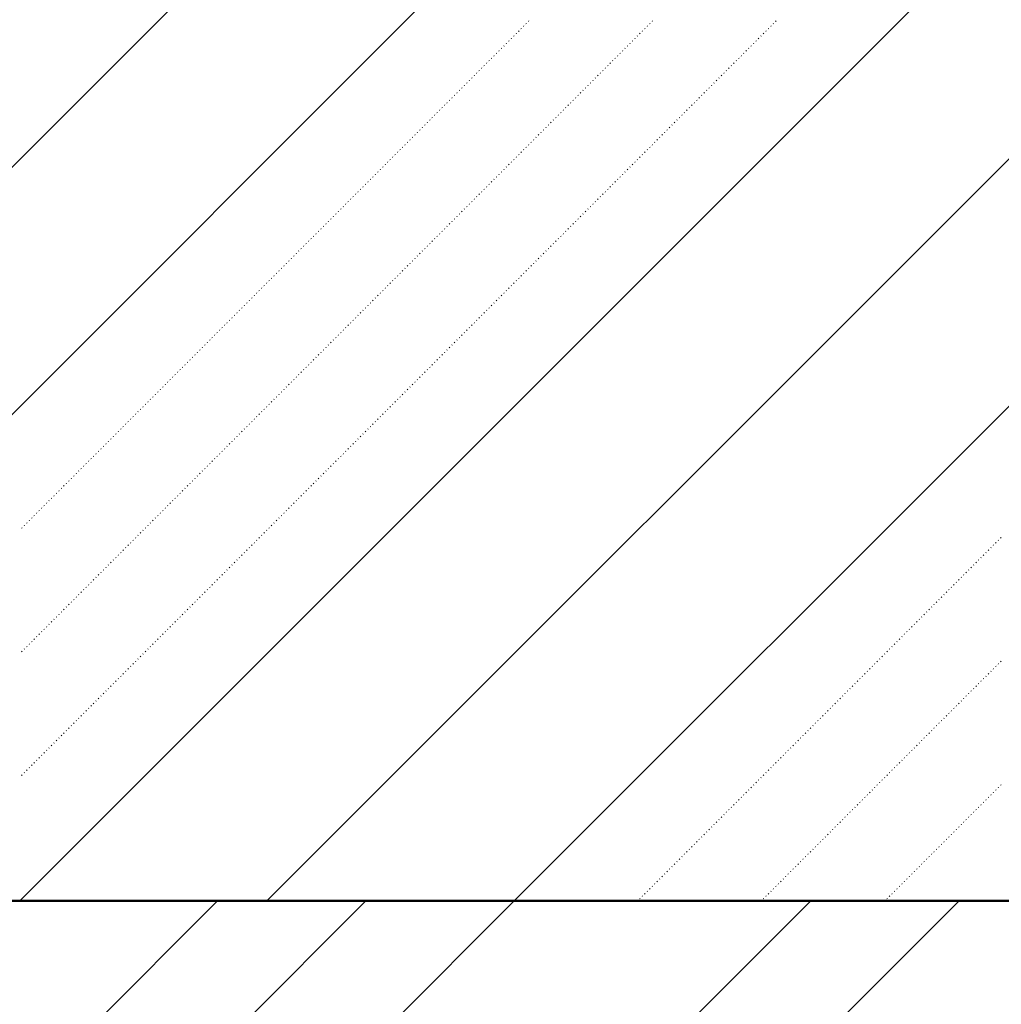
# Model space of a CAD drawing. Header units: millimetres. Extents: x 0 to 1260, y 0 to 297.
# Tile 60 of 104: x 264 to 271, y 111 to 118. Entities that reach past the tile are written whole.
import ezdxf

# ---------------------------------------------------------------- set-up
doc = ezdxf.new("R2010")
doc.units = ezdxf.units.MM
for name, pattern in [('K5LT32802', [0]), ('K5LT32806', [0]), ('K5LT_BASIC', [0])]:
    doc.linetypes.add(name, pattern=pattern)
doc.layers.add('Системный слой', color=7, linetype='Continuous')

# ---------------------------------------------------------------- blocks, each defined once
blk = doc.blocks.new('U90')
at = {"layer": 'Системный слой', "color": 7, "linetype": 'K5LT32802', "lineweight": 9}
for p, q in [((258.7509, 111.8654), (273.8862, 127.0007)), ((260.5187, 111.8654), (273.8862, 125.233)), ((264.0542, 111.8654), (273.8862, 121.6974)), ((265.822, 111.8654), (273.8862, 119.9297)), ((267.5898, 111.8654), (273.8862, 118.1619))]:
    blk.add_line(p, q, dxfattribs=at)
at = {"layer": 'Системный слой', "color": 7, "linetype": 'K5LT32806', "lineweight": 18}
for p, q in [((267.6917, 118.1545), (267.6952, 118.1581)), ((268.5756, 118.1545), (268.5791, 118.1581)), ((269.4595, 118.1545), (269.463, 118.1581)), ((267.621, 118.0838), (267.6245, 118.0874)), ((267.6387, 118.1015), (267.6422, 118.105)), ((267.6563, 118.1192), (267.6599, 118.1227)), ((267.674, 118.1369), (267.6775, 118.1404)), ((268.5049, 118.0838), (268.5084, 118.0874)), ((268.5225, 118.1015), (268.5261, 118.105)), ((268.5402, 118.1192), (268.5438, 118.1227)), ((268.5579, 118.1369), (268.5614, 118.1404)), ((269.3887, 118.0838), (269.3923, 118.0874)), ((269.4064, 118.1015), (269.41, 118.105)), ((269.4241, 118.1192), (269.4276, 118.1227)), ((269.4418, 118.1369), (269.4453, 118.1404)), ((267.5503, 118.0131), (267.5538, 118.0167)), ((267.5679, 118.0308), (267.5715, 118.0343)), ((267.5856, 118.0485), (267.5892, 118.052)), ((267.6033, 118.0661), (267.6068, 118.0697)), ((268.4342, 118.0131), (268.4377, 118.0167)), ((268.4518, 118.0308), (268.4554, 118.0343)), ((268.4695, 118.0485), (268.473, 118.052)), ((268.4872, 118.0661), (268.4907, 118.0697)), ((269.318, 118.0131), (269.3216, 118.0167)), ((269.3357, 118.0308), (269.3392, 118.0343)), ((269.3534, 118.0485), (269.3569, 118.052)), ((269.3711, 118.0661), (269.3746, 118.0697)), ((267.4796, 117.9424), (267.4831, 117.9459)), ((267.4972, 117.9601), (267.5008, 117.9636)), ((267.5149, 117.9778), (267.5184, 117.9813)), ((267.5326, 117.9954), (267.5361, 117.999)), ((268.3634, 117.9424), (268.367, 117.9459)), ((268.3811, 117.9601), (268.3847, 117.9636)), ((268.3988, 117.9778), (268.4023, 117.9813)), ((268.4165, 117.9954), (268.42, 117.999)), ((269.2473, 117.9424), (269.2509, 117.9459)), ((269.265, 117.9601), (269.2685, 117.9636)), ((269.2827, 117.9778), (269.2862, 117.9813)), ((269.3004, 117.9954), (269.3039, 117.999)), ((267.4088, 117.8717), (267.4124, 117.8752)), ((267.4265, 117.8894), (267.4301, 117.8929)), ((267.4442, 117.9071), (267.4477, 117.9106)), ((267.4619, 117.9247), (267.4654, 117.9283)), ((268.2927, 117.8717), (268.2963, 117.8752)), ((268.3104, 117.8894), (268.3139, 117.8929)), ((268.3281, 117.9071), (268.3316, 117.9106)), ((268.3458, 117.9247), (268.3493, 117.9283)), ((269.1766, 117.8717), (269.1802, 117.8752)), ((269.1943, 117.8894), (269.1978, 117.8929)), ((269.212, 117.9071), (269.2155, 117.9106)), ((269.2296, 117.9247), (269.2332, 117.9283)), ((267.3381, 117.801), (267.3417, 117.8045)), ((267.3558, 117.8187), (267.3594, 117.8222)), ((267.3735, 117.8363), (267.377, 117.8399)), ((267.3912, 117.854), (267.3947, 117.8576)), ((268.222, 117.801), (268.2256, 117.8045)), ((268.2397, 117.8187), (268.2432, 117.8222)), ((268.2574, 117.8363), (268.2609, 117.8399)), ((268.2751, 117.854), (268.2786, 117.8576)), ((269.1059, 117.801), (269.1094, 117.8045)), ((269.1236, 117.8187), (269.1271, 117.8222)), ((269.1413, 117.8363), (269.1448, 117.8399)), ((269.1589, 117.854), (269.1625, 117.8576)), ((267.2674, 117.7303), (267.271, 117.7338)), ((267.2851, 117.748), (267.2886, 117.7515)), ((267.3028, 117.7656), (267.3063, 117.7692)), ((267.3205, 117.7833), (267.324, 117.7868)), ((268.1513, 117.7303), (268.1548, 117.7338)), ((268.169, 117.748), (268.1725, 117.7515)), ((268.1867, 117.7656), (268.1902, 117.7692)), ((268.2043, 117.7833), (268.2079, 117.7868)), ((269.0352, 117.7303), (269.0387, 117.7338)), ((269.0529, 117.748), (269.0564, 117.7515)), ((269.0705, 117.7656), (269.0741, 117.7692)), ((269.0882, 117.7833), (269.0918, 117.7868)), ((267.1967, 117.6596), (267.2003, 117.6631)), ((267.2144, 117.6772), (267.2179, 117.6808)), ((267.2321, 117.6949), (267.2356, 117.6985)), ((267.2497, 117.7126), (267.2533, 117.7161)), ((268.0806, 117.6596), (268.0841, 117.6631)), ((268.0983, 117.6772), (268.1018, 117.6808)), ((268.116, 117.6949), (268.1195, 117.6985)), ((268.1336, 117.7126), (268.1372, 117.7161)), ((268.9645, 117.6596), (268.968, 117.6631)), ((268.9822, 117.6772), (268.9857, 117.6808)), ((268.9998, 117.6949), (269.0034, 117.6985)), ((269.0175, 117.7126), (269.0211, 117.7161)), ((267.126, 117.5889), (267.1295, 117.5924)), ((267.1437, 117.6065), (267.1472, 117.6101)), ((267.1614, 117.6242), (267.1649, 117.6277)), ((267.179, 117.6419), (267.1826, 117.6454)), ((268.0099, 117.5889), (268.0134, 117.5924)), ((268.0276, 117.6065), (268.0311, 117.6101)), ((268.0452, 117.6242), (268.0488, 117.6277)), ((268.0629, 117.6419), (268.0665, 117.6454)), ((268.8938, 117.5889), (268.8973, 117.5924)), ((268.9115, 117.6065), (268.915, 117.6101)), ((268.9291, 117.6242), (268.9327, 117.6277)), ((268.9468, 117.6419), (268.9503, 117.6454)), ((267.0553, 117.5181), (267.0588, 117.5217)), ((267.073, 117.5358), (267.0765, 117.5394)), ((267.0907, 117.5535), (267.0942, 117.557)), ((267.1083, 117.5712), (267.1119, 117.5747)), ((267.9392, 117.5181), (267.9427, 117.5217)), ((267.9569, 117.5358), (267.9604, 117.5394)), ((267.9745, 117.5535), (267.9781, 117.557)), ((267.9922, 117.5712), (267.9957, 117.5747)), ((268.8231, 117.5181), (268.8266, 117.5217)), ((268.8407, 117.5358), (268.8443, 117.5394)), ((268.8584, 117.5535), (268.862, 117.557)), ((268.8761, 117.5712), (268.8796, 117.5747)), ((266.9846, 117.4474), (266.9881, 117.451)), ((267.0023, 117.4651), (267.0058, 117.4686)), ((267.0199, 117.4828), (267.0235, 117.4863)), ((267.0376, 117.5005), (267.0412, 117.504)), ((267.8685, 117.4474), (267.872, 117.451)), ((267.8861, 117.4651), (267.8897, 117.4686)), ((267.9038, 117.4828), (267.9074, 117.4863)), ((267.9215, 117.5005), (267.925, 117.504)), ((268.7524, 117.4474), (268.7559, 117.451)), ((268.77, 117.4651), (268.7736, 117.4686)), ((268.7877, 117.4828), (268.7912, 117.4863)), ((268.8054, 117.5005), (268.8089, 117.504)), ((266.9316, 117.3944), (266.9351, 117.3979)), ((266.9492, 117.4121), (266.9528, 117.4156)), ((266.9669, 117.4298), (266.9704, 117.4333)), ((267.8154, 117.3944), (267.819, 117.3979)), ((267.8331, 117.4121), (267.8366, 117.4156)), ((267.8508, 117.4298), (267.8543, 117.4333)), ((268.6993, 117.3944), (268.7029, 117.3979)), ((268.717, 117.4121), (268.7205, 117.4156)), ((268.7347, 117.4298), (268.7382, 117.4333)), ((266.8608, 117.3237), (266.8644, 117.3272)), ((266.8785, 117.3414), (266.8821, 117.3449)), ((266.8962, 117.359), (266.8997, 117.3626)), ((266.9139, 117.3767), (266.9174, 117.3803)), ((267.7447, 117.3237), (267.7483, 117.3272)), ((267.7624, 117.3414), (267.7659, 117.3449)), ((267.7801, 117.359), (267.7836, 117.3626)), ((267.7978, 117.3767), (267.8013, 117.3803)), ((268.6286, 117.3237), (268.6321, 117.3272)), ((268.6463, 117.3414), (268.6498, 117.3449)), ((268.664, 117.359), (268.6675, 117.3626)), ((268.6816, 117.3767), (268.6852, 117.3803)), ((266.7901, 117.253), (266.7937, 117.2565)), ((266.8078, 117.2707), (266.8113, 117.2742)), ((266.8255, 117.2883), (266.829, 117.2919)), ((266.8432, 117.306), (266.8467, 117.3095)), ((267.674, 117.253), (267.6775, 117.2565)), ((267.6917, 117.2707), (267.6952, 117.2742)), ((267.7094, 117.2883), (267.7129, 117.2919)), ((267.727, 117.306), (267.7306, 117.3095)), ((268.5579, 117.253), (268.5614, 117.2565)), ((268.5756, 117.2707), (268.5791, 117.2742)), ((268.5933, 117.2883), (268.5968, 117.2919)), ((268.6109, 117.306), (268.6145, 117.3095)), ((266.7194, 117.1823), (266.723, 117.1858)), ((266.7371, 117.1999), (266.7406, 117.2035)), ((266.7548, 117.2176), (266.7583, 117.2212)), ((266.7725, 117.2353), (266.776, 117.2388)), ((267.6033, 117.1823), (267.6068, 117.1858)), ((267.621, 117.1999), (267.6245, 117.2035)), ((267.6387, 117.2176), (267.6422, 117.2212)), ((267.6563, 117.2353), (267.6599, 117.2388)), ((268.4872, 117.1823), (268.4907, 117.1858)), ((268.5049, 117.1999), (268.5084, 117.2035)), ((268.5225, 117.2176), (268.5261, 117.2212)), ((268.5402, 117.2353), (268.5438, 117.2388)), ((266.6487, 117.1116), (266.6522, 117.1151)), ((266.6664, 117.1292), (266.6699, 117.1328)), ((266.6841, 117.1469), (266.6876, 117.1504)), ((266.7017, 117.1646), (266.7053, 117.1681)), ((267.5326, 117.1116), (267.5361, 117.1151)), ((267.5503, 117.1292), (267.5538, 117.1328)), ((267.5679, 117.1469), (267.5715, 117.1504)), ((267.5856, 117.1646), (267.5892, 117.1681)), ((268.4165, 117.1116), (268.42, 117.1151)), ((268.4342, 117.1292), (268.4377, 117.1328)), ((268.4518, 117.1469), (268.4554, 117.1504)), ((268.4695, 117.1646), (268.473, 117.1681)), ((266.578, 117.0408), (266.5815, 117.0444)), ((266.5957, 117.0585), (266.5992, 117.0621)), ((266.6134, 117.0762), (266.6169, 117.0797)), ((266.631, 117.0939), (266.6346, 117.0974)), ((267.4619, 117.0408), (267.4654, 117.0444)), ((267.4796, 117.0585), (267.4831, 117.0621)), ((267.4972, 117.0762), (267.5008, 117.0797)), ((267.5149, 117.0939), (267.5184, 117.0974)), ((268.3458, 117.0408), (268.3493, 117.0444)), ((268.3634, 117.0585), (268.367, 117.0621)), ((268.3811, 117.0762), (268.3847, 117.0797)), ((268.3988, 117.0939), (268.4023, 117.0974)), ((266.5073, 116.9701), (266.5108, 116.9737)), ((266.525, 116.9878), (266.5285, 116.9913)), ((266.5426, 117.0055), (266.5462, 117.009)), ((266.5603, 117.0232), (266.5639, 117.0267)), ((267.3912, 116.9701), (267.3947, 116.9737)), ((267.4088, 116.9878), (267.4124, 116.9913)), ((267.4265, 117.0055), (267.4301, 117.009)), ((267.4442, 117.0232), (267.4477, 117.0267)), ((268.2751, 116.9701), (268.2786, 116.9737)), ((268.2927, 116.9878), (268.2963, 116.9913)), ((268.3104, 117.0055), (268.3139, 117.009)), ((268.3281, 117.0232), (268.3316, 117.0267)), ((266.4366, 116.8994), (266.4401, 116.903)), ((266.4543, 116.9171), (266.4578, 116.9206)), ((266.4719, 116.9348), (266.4755, 116.9383)), ((266.4896, 116.9525), (266.4931, 116.956)), ((267.3205, 116.8994), (267.324, 116.903)), ((267.3381, 116.9171), (267.3417, 116.9206)), ((267.3558, 116.9348), (267.3594, 116.9383)), ((267.3735, 116.9525), (267.377, 116.956)), ((268.2043, 116.8994), (268.2079, 116.903)), ((268.222, 116.9171), (268.2256, 116.9206)), ((268.2397, 116.9348), (268.2432, 116.9383)), ((268.2574, 116.9525), (268.2609, 116.956)), ((266.3659, 116.8287), (266.3694, 116.8322)), ((266.3835, 116.8464), (266.3871, 116.8499)), ((266.4012, 116.8641), (266.4048, 116.8676)), ((266.4189, 116.8817), (266.4224, 116.8853)), ((267.2497, 116.8287), (267.2533, 116.8322)), ((267.2674, 116.8464), (267.271, 116.8499)), ((267.2851, 116.8641), (267.2886, 116.8676)), ((267.3028, 116.8817), (267.3063, 116.8853)), ((268.1336, 116.8287), (268.1372, 116.8322)), ((268.1513, 116.8464), (268.1548, 116.8499)), ((268.169, 116.8641), (268.1725, 116.8676)), ((268.1867, 116.8817), (268.1902, 116.8853)), ((266.2952, 116.758), (266.2987, 116.7615)), ((266.3128, 116.7757), (266.3164, 116.7792)), ((266.3305, 116.7934), (266.334, 116.7969)), ((266.3482, 116.811), (266.3517, 116.8146)), ((267.179, 116.758), (267.1826, 116.7615)), ((267.1967, 116.7757), (267.2003, 116.7792)), ((267.2144, 116.7934), (267.2179, 116.7969)), ((267.2321, 116.811), (267.2356, 116.8146)), ((268.0629, 116.758), (268.0665, 116.7615)), ((268.0806, 116.7757), (268.0841, 116.7792)), ((268.0983, 116.7934), (268.1018, 116.7969)), ((268.116, 116.811), (268.1195, 116.8146)), ((266.2244, 116.6873), (266.228, 116.6908)), ((266.2421, 116.705), (266.2457, 116.7085)), ((266.2598, 116.7226), (266.2633, 116.7262)), ((266.2775, 116.7403), (266.281, 116.7439)), ((267.1083, 116.6873), (267.1119, 116.6908)), ((267.126, 116.705), (267.1295, 116.7085)), ((267.1437, 116.7226), (267.1472, 116.7262)), ((267.1614, 116.7403), (267.1649, 116.7439)), ((267.9922, 116.6873), (267.9957, 116.6908)), ((268.0099, 116.705), (268.0134, 116.7085)), ((268.0276, 116.7226), (268.0311, 116.7262)), ((268.0452, 116.7403), (268.0488, 116.7439)), ((266.1537, 116.6166), (266.1573, 116.6201)), ((266.1714, 116.6343), (266.1749, 116.6378)), ((266.1891, 116.6519), (266.1926, 116.6555)), ((266.2068, 116.6696), (266.2103, 116.6731)), ((267.0376, 116.6166), (267.0412, 116.6201)), ((267.0553, 116.6343), (267.0588, 116.6378)), ((267.073, 116.6519), (267.0765, 116.6555)), ((267.0907, 116.6696), (267.0942, 116.6731)), ((267.9215, 116.6166), (267.925, 116.6201)), ((267.9392, 116.6343), (267.9427, 116.6378)), ((267.9569, 116.6519), (267.9604, 116.6555)), ((267.9745, 116.6696), (267.9781, 116.6731)), ((266.083, 116.5459), (266.0866, 116.5494)), ((266.1007, 116.5635), (266.1042, 116.5671)), ((266.1184, 116.5812), (266.1219, 116.5848)), ((266.1361, 116.5989), (266.1396, 116.6024)), ((266.9669, 116.5459), (266.9704, 116.5494)), ((266.9846, 116.5635), (266.9881, 116.5671)), ((267.0023, 116.5812), (267.0058, 116.5848)), ((267.0199, 116.5989), (267.0235, 116.6024)), ((267.8508, 116.5459), (267.8543, 116.5494)), ((267.8685, 116.5635), (267.872, 116.5671)), ((267.8861, 116.5812), (267.8897, 116.5848)), ((267.9038, 116.5989), (267.9074, 116.6024)), ((266.0123, 116.4752), (266.0158, 116.4787)), ((266.03, 116.4928), (266.0335, 116.4964)), ((266.0477, 116.5105), (266.0512, 116.5141)), ((266.0653, 116.5282), (266.0689, 116.5317)), ((266.8962, 116.4752), (266.8997, 116.4787)), ((266.9139, 116.4928), (266.9174, 116.4964)), ((266.9316, 116.5105), (266.9351, 116.5141)), ((266.9492, 116.5282), (266.9528, 116.5317)), ((267.7801, 116.4752), (267.7836, 116.4787)), ((267.7978, 116.4928), (267.8013, 116.4964)), ((267.8154, 116.5105), (267.819, 116.5141)), ((267.8331, 116.5282), (267.8366, 116.5317)), ((265.9416, 116.4044), (265.9451, 116.408)), ((265.9593, 116.4221), (265.9628, 116.4257)), ((265.977, 116.4398), (265.9805, 116.4433)), ((265.9946, 116.4575), (265.9982, 116.461)), ((266.8255, 116.4044), (266.829, 116.408)), ((266.8432, 116.4221), (266.8467, 116.4257)), ((266.8608, 116.4398), (266.8644, 116.4433)), ((266.8785, 116.4575), (266.8821, 116.461)), ((267.7094, 116.4044), (267.7129, 116.408)), ((267.727, 116.4221), (267.7306, 116.4257)), ((267.7447, 116.4398), (267.7483, 116.4433)), ((267.7624, 116.4575), (267.7659, 116.461)), ((265.8709, 116.3337), (265.8744, 116.3373)), ((265.8886, 116.3514), (265.8921, 116.355)), ((265.9062, 116.3691), (265.9098, 116.3726)), ((265.9239, 116.3868), (265.9275, 116.3903)), ((266.7548, 116.3337), (266.7583, 116.3373)), ((266.7725, 116.3514), (266.776, 116.355)), ((266.7901, 116.3691), (266.7937, 116.3726)), ((266.8078, 116.3868), (266.8113, 116.3903)), ((267.6387, 116.3337), (267.6422, 116.3373)), ((267.6563, 116.3514), (267.6599, 116.355)), ((267.674, 116.3691), (267.6775, 116.3726)), ((267.6917, 116.3868), (267.6952, 116.3903)), ((265.8002, 116.263), (265.8037, 116.2666)), ((265.8179, 116.2807), (265.8214, 116.2842)), ((265.8355, 116.2984), (265.8391, 116.3019)), ((265.8532, 116.3161), (265.8567, 116.3196)), ((266.6841, 116.263), (266.6876, 116.2666)), ((266.7017, 116.2807), (266.7053, 116.2842)), ((266.7194, 116.2984), (266.723, 116.3019)), ((266.7371, 116.3161), (266.7406, 116.3196)), ((267.5679, 116.263), (267.5715, 116.2666)), ((267.5856, 116.2807), (267.5892, 116.2842)), ((267.6033, 116.2984), (267.6068, 116.3019)), ((267.621, 116.3161), (267.6245, 116.3196)), ((265.7295, 116.1923), (265.733, 116.1959)), ((265.7471, 116.21), (265.7507, 116.2135)), ((265.7648, 116.2277), (265.7684, 116.2312)), ((265.7825, 116.2453), (265.786, 116.2489)), ((266.6134, 116.1923), (266.6169, 116.1959)), ((266.631, 116.21), (266.6346, 116.2135)), ((266.6487, 116.2277), (266.6522, 116.2312)), ((266.6664, 116.2453), (266.6699, 116.2489)), ((267.4972, 116.1923), (267.5008, 116.1959)), ((267.5149, 116.21), (267.5184, 116.2135)), ((267.5326, 116.2277), (267.5361, 116.2312)), ((267.5503, 116.2453), (267.5538, 116.2489)), ((265.6588, 116.1216), (265.6623, 116.1251)), ((265.6764, 116.1393), (265.68, 116.1428)), ((265.6941, 116.157), (265.6976, 116.1605)), ((265.7118, 116.1746), (265.7153, 116.1782)), ((266.5426, 116.1216), (266.5462, 116.1251)), ((266.5603, 116.1393), (266.5639, 116.1428)), ((266.578, 116.157), (266.5815, 116.1605)), ((266.5957, 116.1746), (266.5992, 116.1782)), ((267.4265, 116.1216), (267.4301, 116.1251)), ((267.4442, 116.1393), (267.4477, 116.1428)), ((267.4619, 116.157), (267.4654, 116.1605)), ((267.4796, 116.1746), (267.4831, 116.1782)), ((265.588, 116.0509), (265.5916, 116.0544)), ((265.6057, 116.0686), (265.6093, 116.0721)), ((265.6234, 116.0863), (265.6269, 116.0898)), ((265.6411, 116.1039), (265.6446, 116.1075)), ((266.4719, 116.0509), (266.4755, 116.0544)), ((266.4896, 116.0686), (266.4931, 116.0721)), ((266.5073, 116.0863), (266.5108, 116.0898)), ((266.525, 116.1039), (266.5285, 116.1075)), ((267.3558, 116.0509), (267.3594, 116.0544)), ((267.3735, 116.0686), (267.377, 116.0721)), ((267.3912, 116.0863), (267.3947, 116.0898)), ((267.4088, 116.1039), (267.4124, 116.1075)), ((265.5173, 115.9802), (265.5209, 115.9837)), ((265.535, 115.9979), (265.5386, 116.0014)), ((265.5527, 116.0155), (265.5562, 116.0191)), ((265.5704, 116.0332), (265.5739, 116.0368)), ((266.4012, 115.9802), (266.4048, 115.9837)), ((266.4189, 115.9979), (266.4224, 116.0014)), ((266.4366, 116.0155), (266.4401, 116.0191)), ((266.4543, 116.0332), (266.4578, 116.0368)), ((267.2851, 115.9802), (267.2886, 115.9837)), ((267.3028, 115.9979), (267.3063, 116.0014)), ((267.3205, 116.0155), (267.324, 116.0191)), ((267.3381, 116.0332), (267.3417, 116.0368)), ((265.4466, 115.9095), (265.4502, 115.913)), ((265.4643, 115.9272), (265.4678, 115.9307)), ((265.482, 115.9448), (265.4855, 115.9484)), ((265.4997, 115.9625), (265.5032, 115.966)), ((266.3305, 115.9095), (266.334, 115.913)), ((266.3482, 115.9272), (266.3517, 115.9307)), ((266.3659, 115.9448), (266.3694, 115.9484)), ((266.3835, 115.9625), (266.3871, 115.966)), ((267.2144, 115.9095), (267.2179, 115.913)), ((267.2321, 115.9272), (267.2356, 115.9307)), ((267.2497, 115.9448), (267.2533, 115.9484)), ((267.2674, 115.9625), (267.271, 115.966)), ((265.3759, 115.8388), (265.3795, 115.8423)), ((265.3936, 115.8564), (265.3971, 115.86)), ((265.4113, 115.8741), (265.4148, 115.8777)), ((265.4289, 115.8918), (265.4325, 115.8953)), ((266.2598, 115.8388), (266.2633, 115.8423)), ((266.2775, 115.8564), (266.281, 115.86)), ((266.2952, 115.8741), (266.2987, 115.8777)), ((266.3128, 115.8918), (266.3164, 115.8953)), ((267.1437, 115.8388), (267.1472, 115.8423)), ((267.1614, 115.8564), (267.1649, 115.86)), ((267.179, 115.8741), (267.1826, 115.8777)), ((267.1967, 115.8918), (267.2003, 115.8953)), ((265.3052, 115.7681), (265.3087, 115.7716)), ((265.3229, 115.7857), (265.3264, 115.7893)), ((265.3406, 115.8034), (265.3441, 115.8069)), ((265.3582, 115.8211), (265.3618, 115.8246)), ((266.1891, 115.7681), (266.1926, 115.7716)), ((266.2068, 115.7857), (266.2103, 115.7893)), ((266.2244, 115.8034), (266.228, 115.8069)), ((266.2421, 115.8211), (266.2457, 115.8246)), ((267.073, 115.7681), (267.0765, 115.7716)), ((267.0907, 115.7857), (267.0942, 115.7893)), ((267.1083, 115.8034), (267.1119, 115.8069)), ((267.126, 115.8211), (267.1295, 115.8246)), ((265.2345, 115.6973), (265.238, 115.7009)), ((265.2522, 115.715), (265.2557, 115.7186)), ((265.2699, 115.7327), (265.2734, 115.7362)), ((265.2875, 115.7504), (265.2911, 115.7539)), ((266.1184, 115.6973), (266.1219, 115.7009)), ((266.1361, 115.715), (266.1396, 115.7186)), ((266.1537, 115.7327), (266.1573, 115.7362)), ((266.1714, 115.7504), (266.1749, 115.7539)), ((267.0023, 115.6973), (267.0058, 115.7009)), ((267.0199, 115.715), (267.0235, 115.7186)), ((267.0376, 115.7327), (267.0412, 115.7362)), ((267.0553, 115.7504), (267.0588, 115.7539)), ((265.1638, 115.6266), (265.1673, 115.6302)), ((265.1815, 115.6443), (265.185, 115.6478)), ((265.1991, 115.662), (265.2027, 115.6655)), ((265.2168, 115.6797), (265.2204, 115.6832)), ((266.0477, 115.6266), (266.0512, 115.6302)), ((266.0653, 115.6443), (266.0689, 115.6478)), ((266.083, 115.662), (266.0866, 115.6655)), ((266.1007, 115.6797), (266.1042, 115.6832)), ((266.9316, 115.6266), (266.9351, 115.6302)), ((266.9492, 115.6443), (266.9528, 115.6478)), ((266.9669, 115.662), (266.9704, 115.6655)), ((266.9846, 115.6797), (266.9881, 115.6832)), ((265.0931, 115.5559), (265.0966, 115.5595)), ((265.1108, 115.5736), (265.1143, 115.5771)), ((265.1284, 115.5913), (265.132, 115.5948)), ((265.1461, 115.609), (265.1496, 115.6125)), ((265.977, 115.5559), (265.9805, 115.5595)), ((265.9946, 115.5736), (265.9982, 115.5771)), ((266.0123, 115.5913), (266.0158, 115.5948)), ((266.03, 115.609), (266.0335, 115.6125)), ((266.8608, 115.5559), (266.8644, 115.5595)), ((266.8785, 115.5736), (266.8821, 115.5771)), ((266.8962, 115.5913), (266.8997, 115.5948)), ((266.9139, 115.609), (266.9174, 115.6125)), ((265.0224, 115.4852), (265.0259, 115.4887)), ((265.04, 115.5029), (265.0436, 115.5064)), ((265.0577, 115.5206), (265.0613, 115.5241)), ((265.0754, 115.5382), (265.0789, 115.5418)), ((265.9062, 115.4852), (265.9098, 115.4887)), ((265.9239, 115.5029), (265.9275, 115.5064)), ((265.9416, 115.5206), (265.9451, 115.5241)), ((265.9593, 115.5382), (265.9628, 115.5418)), ((266.7901, 115.4852), (266.7937, 115.4887)), ((266.8078, 115.5029), (266.8113, 115.5064)), ((266.8255, 115.5206), (266.829, 115.5241)), ((266.8432, 115.5382), (266.8467, 115.5418)), ((264.9517, 115.4145), (264.9552, 115.418)), ((264.9693, 115.4322), (264.9729, 115.4357)), ((264.987, 115.4499), (264.9905, 115.4534)), ((265.0047, 115.4675), (265.0082, 115.4711)), ((265.8355, 115.4145), (265.8391, 115.418)), ((265.8532, 115.4322), (265.8567, 115.4357)), ((265.8709, 115.4499), (265.8744, 115.4534)), ((265.8886, 115.4675), (265.8921, 115.4711)), ((266.7194, 115.4145), (266.723, 115.418)), ((266.7371, 115.4322), (266.7406, 115.4357)), ((266.7548, 115.4499), (266.7583, 115.4534)), ((266.7725, 115.4675), (266.776, 115.4711)), ((264.8809, 115.3438), (264.8845, 115.3473)), ((264.8986, 115.3615), (264.9022, 115.365)), ((264.9163, 115.3791), (264.9198, 115.3827)), ((264.934, 115.3968), (264.9375, 115.4004)), ((265.7648, 115.3438), (265.7684, 115.3473)), ((265.7825, 115.3615), (265.786, 115.365)), ((265.8002, 115.3791), (265.8037, 115.3827)), ((265.8179, 115.3968), (265.8214, 115.4004)), ((266.6487, 115.3438), (266.6522, 115.3473)), ((266.6664, 115.3615), (266.6699, 115.365)), ((266.6841, 115.3791), (266.6876, 115.3827)), ((266.7017, 115.3968), (266.7053, 115.4004)), ((264.8102, 115.2731), (264.8138, 115.2766)), ((264.8279, 115.2908), (264.8314, 115.2943)), ((264.8456, 115.3084), (264.8491, 115.312)), ((264.8633, 115.3261), (264.8668, 115.3296)), ((265.6941, 115.2731), (265.6976, 115.2766)), ((265.7118, 115.2908), (265.7153, 115.2943)), ((265.7295, 115.3084), (265.733, 115.312)), ((265.7471, 115.3261), (265.7507, 115.3296)), ((266.578, 115.2731), (266.5815, 115.2766)), ((266.5957, 115.2908), (266.5992, 115.2943)), ((266.6134, 115.3084), (266.6169, 115.312)), ((266.631, 115.3261), (266.6346, 115.3296)), ((264.7395, 115.2024), (264.7431, 115.2059)), ((264.7572, 115.22), (264.7607, 115.2236)), ((264.7749, 115.2377), (264.7784, 115.2413)), ((264.7926, 115.2554), (264.7961, 115.2589)), ((265.6234, 115.2024), (265.6269, 115.2059)), ((265.6411, 115.22), (265.6446, 115.2236)), ((265.6588, 115.2377), (265.6623, 115.2413)), ((265.6764, 115.2554), (265.68, 115.2589)), ((266.5073, 115.2024), (266.5108, 115.2059)), ((266.525, 115.22), (266.5285, 115.2236)), ((266.5426, 115.2377), (266.5462, 115.2413)), ((266.5603, 115.2554), (266.5639, 115.2589)), ((264.6688, 115.1317), (264.6723, 115.1352)), ((264.6865, 115.1493), (264.69, 115.1529)), ((264.7042, 115.167), (264.7077, 115.1705)), ((264.7218, 115.1847), (264.7254, 115.1882)), ((265.5527, 115.1317), (265.5562, 115.1352)), ((265.5704, 115.1493), (265.5739, 115.1529)), ((265.588, 115.167), (265.5916, 115.1705)), ((265.6057, 115.1847), (265.6093, 115.1882)), ((266.4366, 115.1317), (266.4401, 115.1352)), ((266.4543, 115.1493), (266.4578, 115.1529)), ((266.4719, 115.167), (266.4755, 115.1705)), ((266.4896, 115.1847), (266.4931, 115.1882)), ((264.5981, 115.0609), (264.6016, 115.0645)), ((264.6158, 115.0786), (264.6193, 115.0822)), ((264.6335, 115.0963), (264.637, 115.0998)), ((264.6511, 115.114), (264.6547, 115.1175)), ((265.482, 115.0609), (265.4855, 115.0645)), ((265.4997, 115.0786), (265.5032, 115.0822)), ((265.5173, 115.0963), (265.5209, 115.0998)), ((265.535, 115.114), (265.5386, 115.1175)), ((266.3659, 115.0609), (266.3694, 115.0645)), ((266.3835, 115.0786), (266.3871, 115.0822)), ((266.4012, 115.0963), (266.4048, 115.0998)), ((266.4189, 115.114), (266.4224, 115.1175)), ((264.5274, 114.9902), (264.5309, 114.9938)), ((264.5451, 115.0079), (264.5486, 115.0114)), ((264.5627, 115.0256), (264.5663, 115.0291)), ((264.5804, 115.0433), (264.584, 115.0468)), ((265.4113, 114.9902), (265.4148, 114.9938)), ((265.4289, 115.0079), (265.4325, 115.0114)), ((265.4466, 115.0256), (265.4502, 115.0291)), ((265.4643, 115.0433), (265.4678, 115.0468)), ((266.2952, 114.9902), (266.2987, 114.9938)), ((266.3128, 115.0079), (266.3164, 115.0114)), ((266.3305, 115.0256), (266.334, 115.0291)), ((266.3482, 115.0433), (266.3517, 115.0468)), ((264.4567, 114.9195), (264.4602, 114.9231)), ((264.4744, 114.9372), (264.4779, 114.9407)), ((264.492, 114.9549), (264.4956, 114.9584)), ((264.5097, 114.9726), (264.5132, 114.9761)), ((265.3406, 114.9195), (265.3441, 114.9231)), ((265.3582, 114.9372), (265.3618, 114.9407)), ((265.3759, 114.9549), (265.3795, 114.9584)), ((265.3936, 114.9726), (265.3971, 114.9761)), ((266.2244, 114.9195), (266.228, 114.9231)), ((266.2421, 114.9372), (266.2457, 114.9407)), ((266.2598, 114.9549), (266.2633, 114.9584)), ((266.2775, 114.9726), (266.281, 114.9761)), ((264.386, 114.8488), (264.3895, 114.8523)), ((264.4036, 114.8665), (264.4072, 114.87)), ((264.4213, 114.8842), (264.4249, 114.8877)), ((264.439, 114.9018), (264.4425, 114.9054)), ((265.2699, 114.8488), (265.2734, 114.8523)), ((265.2875, 114.8665), (265.2911, 114.87)), ((265.3052, 114.8842), (265.3087, 114.8877)), ((265.3229, 114.9018), (265.3264, 114.9054)), ((266.1537, 114.8488), (266.1573, 114.8523)), ((266.1714, 114.8665), (266.1749, 114.87)), ((266.1891, 114.8842), (266.1926, 114.8877)), ((266.2068, 114.9018), (266.2103, 114.9054)), ((264.3153, 114.7781), (264.3188, 114.7816)), ((264.3329, 114.7958), (264.3365, 114.7993)), ((264.3506, 114.8135), (264.3541, 114.817)), ((264.3683, 114.8311), (264.3718, 114.8347)), ((265.1991, 114.7781), (265.2027, 114.7816)), ((265.2168, 114.7958), (265.2204, 114.7993)), ((265.2345, 114.8135), (265.238, 114.817)), ((265.2522, 114.8311), (265.2557, 114.8347)), ((266.083, 114.7781), (266.0866, 114.7816)), ((266.1007, 114.7958), (266.1042, 114.7993)), ((266.1184, 114.8135), (266.1219, 114.817)), ((266.1361, 114.8311), (266.1396, 114.8347)), ((264.2445, 114.7074), (264.2481, 114.7109)), ((264.2622, 114.7251), (264.2658, 114.7286)), ((264.2799, 114.7427), (264.2834, 114.7463)), ((264.2976, 114.7604), (264.3011, 114.764)), ((265.1284, 114.7074), (265.132, 114.7109)), ((265.1461, 114.7251), (265.1496, 114.7286)), ((265.1638, 114.7427), (265.1673, 114.7463)), ((265.1815, 114.7604), (265.185, 114.764)), ((266.0123, 114.7074), (266.0158, 114.7109)), ((266.03, 114.7251), (266.0335, 114.7286)), ((266.0477, 114.7427), (266.0512, 114.7463)), ((266.0653, 114.7604), (266.0689, 114.764)), ((264.1738, 114.6367), (264.1774, 114.6402)), ((264.1915, 114.6544), (264.195, 114.6579)), ((264.2092, 114.672), (264.2127, 114.6756)), ((264.2269, 114.6897), (264.2304, 114.6933)), ((265.0577, 114.6367), (265.0613, 114.6402)), ((265.0754, 114.6544), (265.0789, 114.6579)), ((265.0931, 114.672), (265.0966, 114.6756)), ((265.1108, 114.6897), (265.1143, 114.6933)), ((265.9416, 114.6367), (265.9451, 114.6402)), ((265.9593, 114.6544), (265.9628, 114.6579)), ((265.977, 114.672), (265.9805, 114.6756)), ((265.9946, 114.6897), (265.9982, 114.6933)), ((264.1031, 114.566), (264.1067, 114.5695)), ((264.1208, 114.5836), (264.1243, 114.5872)), ((264.1385, 114.6013), (264.142, 114.6049)), ((264.1562, 114.619), (264.1597, 114.6225)), ((264.987, 114.566), (264.9905, 114.5695)), ((265.0047, 114.5836), (265.0082, 114.5872)), ((265.0224, 114.6013), (265.0259, 114.6049)), ((265.04, 114.619), (265.0436, 114.6225)), ((265.8709, 114.566), (265.8744, 114.5695)), ((265.8886, 114.5836), (265.8921, 114.5872)), ((265.9062, 114.6013), (265.9098, 114.6049)), ((265.9239, 114.619), (265.9275, 114.6225)), ((264.0678, 114.5306), (264.0713, 114.5342)), ((264.0854, 114.5483), (264.089, 114.5518)), ((264.9163, 114.4953), (264.9198, 114.4988)), ((264.934, 114.5129), (264.9375, 114.5165)), ((264.9517, 114.5306), (264.9552, 114.5342)), ((264.9693, 114.5483), (264.9729, 114.5518)), ((265.8002, 114.4953), (265.8037, 114.4988)), ((265.8179, 114.5129), (265.8214, 114.5165)), ((265.8355, 114.5306), (265.8391, 114.5342)), ((265.8532, 114.5483), (265.8567, 114.5518)), ((264.8456, 114.4245), (264.8491, 114.4281)), ((264.8633, 114.4422), (264.8668, 114.4458)), ((264.8809, 114.4599), (264.8845, 114.4634)), ((264.8986, 114.4776), (264.9022, 114.4811)), ((265.7295, 114.4245), (265.733, 114.4281)), ((265.7471, 114.4422), (265.7507, 114.4458)), ((265.7648, 114.4599), (265.7684, 114.4634)), ((265.7825, 114.4776), (265.786, 114.4811)), ((271.0328, 114.4245), (271.0363, 114.4281)), ((271.0504, 114.4422), (271.054, 114.4458)), ((271.0681, 114.4599), (271.0717, 114.4634)), ((264.7749, 114.3538), (264.7784, 114.3574)), ((264.7926, 114.3715), (264.7961, 114.3751)), ((264.8102, 114.3892), (264.8138, 114.3927)), ((264.8279, 114.4069), (264.8314, 114.4104)), ((265.6588, 114.3538), (265.6623, 114.3574)), ((265.6764, 114.3715), (265.68, 114.3751)), ((265.6941, 114.3892), (265.6976, 114.3927)), ((265.7118, 114.4069), (265.7153, 114.4104)), ((270.9621, 114.3538), (270.9656, 114.3574)), ((270.9797, 114.3715), (270.9833, 114.3751)), ((270.9974, 114.3892), (271.001, 114.3927)), ((271.0151, 114.4069), (271.0186, 114.4104)), ((264.7042, 114.2831), (264.7077, 114.2867)), ((264.7218, 114.3008), (264.7254, 114.3043)), ((264.7395, 114.3185), (264.7431, 114.322)), ((264.7572, 114.3362), (264.7607, 114.3397)), ((265.588, 114.2831), (265.5916, 114.2867)), ((265.6057, 114.3008), (265.6093, 114.3043)), ((265.6234, 114.3185), (265.6269, 114.322)), ((265.6411, 114.3362), (265.6446, 114.3397)), ((270.8913, 114.2831), (270.8949, 114.2867)), ((270.909, 114.3008), (270.9126, 114.3043)), ((270.9267, 114.3185), (270.9302, 114.322)), ((270.9444, 114.3362), (270.9479, 114.3397)), ((264.6335, 114.2124), (264.637, 114.216)), ((264.6511, 114.2301), (264.6547, 114.2336)), ((264.6688, 114.2478), (264.6723, 114.2513)), ((264.6865, 114.2655), (264.69, 114.269)), ((265.5173, 114.2124), (265.5209, 114.216)), ((265.535, 114.2301), (265.5386, 114.2336)), ((265.5527, 114.2478), (265.5562, 114.2513)), ((265.5704, 114.2655), (265.5739, 114.269)), ((270.8206, 114.2124), (270.8242, 114.216)), ((270.8383, 114.2301), (270.8419, 114.2336)), ((270.856, 114.2478), (270.8595, 114.2513)), ((270.8737, 114.2655), (270.8772, 114.269)), ((264.5627, 114.1417), (264.5663, 114.1452)), ((264.5804, 114.1594), (264.584, 114.1629)), ((264.5981, 114.1771), (264.6016, 114.1806)), ((264.6158, 114.1947), (264.6193, 114.1983)), ((265.4466, 114.1417), (265.4502, 114.1452)), ((265.4643, 114.1594), (265.4678, 114.1629)), ((265.482, 114.1771), (265.4855, 114.1806)), ((265.4997, 114.1947), (265.5032, 114.1983)), ((270.7499, 114.1417), (270.7535, 114.1452)), ((270.7676, 114.1594), (270.7711, 114.1629)), ((270.7853, 114.1771), (270.7888, 114.1806)), ((270.803, 114.1947), (270.8065, 114.1983)), ((264.492, 114.071), (264.4956, 114.0745)), ((264.5097, 114.0887), (264.5132, 114.0922)), ((264.5274, 114.1064), (264.5309, 114.1099)), ((264.5451, 114.124), (264.5486, 114.1276)), ((265.3759, 114.071), (265.3795, 114.0745)), ((265.3936, 114.0887), (265.3971, 114.0922)), ((265.4113, 114.1064), (265.4148, 114.1099)), ((265.4289, 114.124), (265.4325, 114.1276)), ((270.6792, 114.071), (270.6828, 114.0745)), ((270.6969, 114.0887), (270.7004, 114.0922)), ((270.7146, 114.1064), (270.7181, 114.1099)), ((270.7323, 114.124), (270.7358, 114.1276)), ((264.4213, 114.0003), (264.4249, 114.0038)), ((264.439, 114.018), (264.4425, 114.0215)), ((264.4567, 114.0356), (264.4602, 114.0392)), ((264.4744, 114.0533), (264.4779, 114.0569)), ((265.3052, 114.0003), (265.3087, 114.0038)), ((265.3229, 114.018), (265.3264, 114.0215)), ((265.3406, 114.0356), (265.3441, 114.0392)), ((265.3582, 114.0533), (265.3618, 114.0569)), ((270.6085, 114.0003), (270.612, 114.0038)), ((270.6262, 114.018), (270.6297, 114.0215)), ((270.6439, 114.0356), (270.6474, 114.0392)), ((270.6615, 114.0533), (270.6651, 114.0569)), ((264.3506, 113.9296), (264.3541, 113.9331)), ((264.3683, 113.9473), (264.3718, 113.9508)), ((264.386, 113.9649), (264.3895, 113.9685)), ((264.4036, 113.9826), (264.4072, 113.9861)), ((265.2345, 113.9296), (265.238, 113.9331)), ((265.2522, 113.9473), (265.2557, 113.9508)), ((265.2699, 113.9649), (265.2734, 113.9685)), ((265.2875, 113.9826), (265.2911, 113.9861)), ((270.5378, 113.9296), (270.5413, 113.9331)), ((270.5555, 113.9473), (270.559, 113.9508)), ((270.5732, 113.9649), (270.5767, 113.9685)), ((270.5908, 113.9826), (270.5944, 113.9861)), ((264.2799, 113.8589), (264.2834, 113.8624)), ((264.2976, 113.8765), (264.3011, 113.8801)), ((264.3153, 113.8942), (264.3188, 113.8978)), ((264.3329, 113.9119), (264.3365, 113.9154)), ((265.1638, 113.8589), (265.1673, 113.8624)), ((265.1815, 113.8765), (265.185, 113.8801)), ((265.1991, 113.8942), (265.2027, 113.8978)), ((265.2168, 113.9119), (265.2204, 113.9154)), ((270.4671, 113.8589), (270.4706, 113.8624)), ((270.4848, 113.8765), (270.4883, 113.8801)), ((270.5024, 113.8942), (270.506, 113.8978)), ((270.5201, 113.9119), (270.5237, 113.9154)), ((264.2092, 113.7882), (264.2127, 113.7917)), ((264.2269, 113.8058), (264.2304, 113.8094)), ((264.2445, 113.8235), (264.2481, 113.827)), ((264.2622, 113.8412), (264.2658, 113.8447)), ((265.0931, 113.7882), (265.0966, 113.7917)), ((265.1108, 113.8058), (265.1143, 113.8094)), ((265.1284, 113.8235), (265.132, 113.827)), ((265.1461, 113.8412), (265.1496, 113.8447)), ((270.3964, 113.7882), (270.3999, 113.7917)), ((270.4141, 113.8058), (270.4176, 113.8094)), ((270.4317, 113.8235), (270.4353, 113.827)), ((270.4494, 113.8412), (270.4529, 113.8447)), ((264.1385, 113.7174), (264.142, 113.721)), ((264.1562, 113.7351), (264.1597, 113.7387)), ((264.1738, 113.7528), (264.1774, 113.7563)), ((264.1915, 113.7705), (264.195, 113.774)), ((265.0224, 113.7174), (265.0259, 113.721)), ((265.04, 113.7351), (265.0436, 113.7387)), ((265.0577, 113.7528), (265.0613, 113.7563)), ((265.0754, 113.7705), (265.0789, 113.774)), ((270.3257, 113.7174), (270.3292, 113.721)), ((270.3433, 113.7351), (270.3469, 113.7387)), ((270.361, 113.7528), (270.3646, 113.7563)), ((270.3787, 113.7705), (270.3822, 113.774)), ((264.0678, 113.6467), (264.0713, 113.6503)), ((264.0854, 113.6644), (264.089, 113.6679)), ((264.1031, 113.6821), (264.1067, 113.6856)), ((264.1208, 113.6998), (264.1243, 113.7033)), ((264.9517, 113.6467), (264.9552, 113.6503)), ((264.9693, 113.6644), (264.9729, 113.6679)), ((264.987, 113.6821), (264.9905, 113.6856)), ((265.0047, 113.6998), (265.0082, 113.7033)), ((270.255, 113.6467), (270.2585, 113.6503)), ((270.2726, 113.6644), (270.2762, 113.6679)), ((270.2903, 113.6821), (270.2938, 113.6856)), ((270.308, 113.6998), (270.3115, 113.7033)), ((264.8809, 113.576), (264.8845, 113.5796)), ((264.8986, 113.5937), (264.9022, 113.5972)), ((264.9163, 113.6114), (264.9198, 113.6149)), ((264.934, 113.6291), (264.9375, 113.6326)), ((270.1842, 113.576), (270.1878, 113.5796)), ((270.2019, 113.5937), (270.2055, 113.5972)), ((270.2196, 113.6114), (270.2231, 113.6149)), ((270.2373, 113.6291), (270.2408, 113.6326)), ((271.0681, 113.576), (271.0717, 113.5796)), ((264.8102, 113.5053), (264.8138, 113.5088)), ((264.8279, 113.523), (264.8314, 113.5265)), ((264.8456, 113.5407), (264.8491, 113.5442)), ((264.8633, 113.5583), (264.8668, 113.5619)), ((270.1135, 113.5053), (270.1171, 113.5088)), ((270.1312, 113.523), (270.1347, 113.5265)), ((270.1489, 113.5407), (270.1524, 113.5442)), ((270.1666, 113.5583), (270.1701, 113.5619)), ((270.9974, 113.5053), (271.001, 113.5088)), ((271.0151, 113.523), (271.0186, 113.5265)), ((271.0328, 113.5407), (271.0363, 113.5442)), ((271.0504, 113.5583), (271.054, 113.5619)), ((264.7395, 113.4346), (264.7431, 113.4381)), ((264.7572, 113.4523), (264.7607, 113.4558)), ((264.7749, 113.47), (264.7784, 113.4735)), ((264.7926, 113.4876), (264.7961, 113.4912)), ((270.0428, 113.4346), (270.0464, 113.4381)), ((270.0605, 113.4523), (270.064, 113.4558)), ((270.0782, 113.47), (270.0817, 113.4735)), ((270.0959, 113.4876), (270.0994, 113.4912)), ((270.9267, 113.4346), (270.9302, 113.4381)), ((270.9444, 113.4523), (270.9479, 113.4558)), ((270.9621, 113.47), (270.9656, 113.4735)), ((270.9797, 113.4876), (270.9833, 113.4912)), ((264.6688, 113.3639), (264.6723, 113.3674)), ((264.6865, 113.3816), (264.69, 113.3851)), ((264.7042, 113.3992), (264.7077, 113.4028)), ((264.7218, 113.4169), (264.7254, 113.4205)), ((269.9721, 113.3639), (269.9756, 113.3674)), ((269.9898, 113.3816), (269.9933, 113.3851)), ((270.0075, 113.3992), (270.011, 113.4028)), ((270.0251, 113.4169), (270.0287, 113.4205)), ((270.856, 113.3639), (270.8595, 113.3674)), ((270.8737, 113.3816), (270.8772, 113.3851)), ((270.8913, 113.3992), (270.8949, 113.4028)), ((270.909, 113.4169), (270.9126, 113.4205)), ((264.5981, 113.2932), (264.6016, 113.2967)), ((264.6158, 113.3109), (264.6193, 113.3144)), ((264.6335, 113.3285), (264.637, 113.3321)), ((264.6511, 113.3462), (264.6547, 113.3497)), ((269.9014, 113.2932), (269.9049, 113.2967)), ((269.9191, 113.3109), (269.9226, 113.3144)), ((269.9368, 113.3285), (269.9403, 113.3321)), ((269.9544, 113.3462), (269.958, 113.3497)), ((270.7853, 113.2932), (270.7888, 113.2967)), ((270.803, 113.3109), (270.8065, 113.3144)), ((270.8206, 113.3285), (270.8242, 113.3321)), ((270.8383, 113.3462), (270.8419, 113.3497)), ((264.5274, 113.2225), (264.5309, 113.226)), ((264.5451, 113.2401), (264.5486, 113.2437)), ((264.5627, 113.2578), (264.5663, 113.2614)), ((264.5804, 113.2755), (264.584, 113.279)), ((269.8307, 113.2225), (269.8342, 113.226)), ((269.8484, 113.2401), (269.8519, 113.2437)), ((269.866, 113.2578), (269.8696, 113.2614)), ((269.8837, 113.2755), (269.8873, 113.279)), ((270.7146, 113.2225), (270.7181, 113.226)), ((270.7323, 113.2401), (270.7358, 113.2437)), ((270.7499, 113.2578), (270.7535, 113.2614)), ((270.7676, 113.2755), (270.7711, 113.279)), ((264.4744, 113.1694), (264.4779, 113.173)), ((264.492, 113.1871), (264.4956, 113.1906)), ((264.5097, 113.2048), (264.5132, 113.2083)), ((269.7777, 113.1694), (269.7812, 113.173)), ((269.7953, 113.1871), (269.7989, 113.1906)), ((269.813, 113.2048), (269.8165, 113.2083)), ((270.6615, 113.1694), (270.6651, 113.173)), ((270.6792, 113.1871), (270.6828, 113.1906)), ((270.6969, 113.2048), (270.7004, 113.2083)), ((264.4036, 113.0987), (264.4072, 113.1023)), ((264.4213, 113.1164), (264.4249, 113.1199)), ((264.439, 113.1341), (264.4425, 113.1376)), ((264.4567, 113.1518), (264.4602, 113.1553)), ((269.7069, 113.0987), (269.7105, 113.1023)), ((269.7246, 113.1164), (269.7282, 113.1199)), ((269.7423, 113.1341), (269.7458, 113.1376)), ((269.76, 113.1518), (269.7635, 113.1553)), ((270.5908, 113.0987), (270.5944, 113.1023)), ((270.6085, 113.1164), (270.612, 113.1199)), ((270.6262, 113.1341), (270.6297, 113.1376)), ((270.6439, 113.1518), (270.6474, 113.1553)), ((264.3329, 113.028), (264.3365, 113.0315)), ((264.3506, 113.0457), (264.3541, 113.0492)), ((264.3683, 113.0634), (264.3718, 113.0669)), ((264.386, 113.081), (264.3895, 113.0846)), ((269.6362, 113.028), (269.6398, 113.0315)), ((269.6539, 113.0457), (269.6574, 113.0492)), ((269.6716, 113.0634), (269.6751, 113.0669)), ((269.6893, 113.081), (269.6928, 113.0846)), ((270.5201, 113.028), (270.5237, 113.0315)), ((270.5378, 113.0457), (270.5413, 113.0492)), ((270.5555, 113.0634), (270.559, 113.0669)), ((270.5732, 113.081), (270.5767, 113.0846)), ((264.2622, 112.9573), (264.2658, 112.9608)), ((264.2799, 112.975), (264.2834, 112.9785)), ((264.2976, 112.9927), (264.3011, 112.9962)), ((264.3153, 113.0103), (264.3188, 113.0139)), ((269.5655, 112.9573), (269.5691, 112.9608)), ((269.5832, 112.975), (269.5867, 112.9785)), ((269.6009, 112.9927), (269.6044, 112.9962)), ((269.6186, 113.0103), (269.6221, 113.0139)), ((270.4494, 112.9573), (270.4529, 112.9608)), ((270.4671, 112.975), (270.4706, 112.9785)), ((270.4848, 112.9927), (270.4883, 112.9962)), ((270.5024, 113.0103), (270.506, 113.0139)), ((264.1915, 112.8866), (264.195, 112.8901)), ((264.2092, 112.9043), (264.2127, 112.9078)), ((264.2269, 112.9219), (264.2304, 112.9255)), ((264.2445, 112.9396), (264.2481, 112.9432)), ((269.4948, 112.8866), (269.4983, 112.8901)), ((269.5125, 112.9043), (269.516, 112.9078)), ((269.5302, 112.9219), (269.5337, 112.9255)), ((269.5478, 112.9396), (269.5514, 112.9432)), ((270.3787, 112.8866), (270.3822, 112.8901)), ((270.3964, 112.9043), (270.3999, 112.9078)), ((270.4141, 112.9219), (270.4176, 112.9255)), ((270.4317, 112.9396), (270.4353, 112.9432)), ((264.1208, 112.8159), (264.1243, 112.8194)), ((264.1385, 112.8336), (264.142, 112.8371)), ((264.1562, 112.8512), (264.1597, 112.8548)), ((264.1738, 112.8689), (264.1774, 112.8725)), ((269.4241, 112.8159), (269.4276, 112.8194)), ((269.4418, 112.8336), (269.4453, 112.8371)), ((269.4595, 112.8512), (269.463, 112.8548)), ((269.4771, 112.8689), (269.4807, 112.8725)), ((270.308, 112.8159), (270.3115, 112.8194)), ((270.3257, 112.8336), (270.3292, 112.8371)), ((270.3433, 112.8512), (270.3469, 112.8548)), ((270.361, 112.8689), (270.3646, 112.8725)), ((264.0678, 112.7628), (264.0713, 112.7664)), ((264.0854, 112.7805), (264.089, 112.7841)), ((264.1031, 112.7982), (264.1067, 112.8017)), ((269.3534, 112.7452), (269.3569, 112.7487)), ((269.3711, 112.7628), (269.3746, 112.7664)), ((269.3887, 112.7805), (269.3923, 112.7841)), ((269.4064, 112.7982), (269.41, 112.8017)), ((270.2373, 112.7452), (270.2408, 112.7487)), ((270.255, 112.7628), (270.2585, 112.7664)), ((270.2726, 112.7805), (270.2762, 112.7841)), ((270.2903, 112.7982), (270.2938, 112.8017)), ((269.2827, 112.6745), (269.2862, 112.678)), ((269.3004, 112.6921), (269.3039, 112.6957)), ((269.318, 112.7098), (269.3216, 112.7134)), ((269.3357, 112.7275), (269.3392, 112.731)), ((270.1666, 112.6745), (270.1701, 112.678)), ((270.1842, 112.6921), (270.1878, 112.6957)), ((270.2019, 112.7098), (270.2055, 112.7134)), ((270.2196, 112.7275), (270.2231, 112.731)), ((271.0504, 112.6745), (271.054, 112.678)), ((271.0681, 112.6921), (271.0717, 112.6957)), ((269.212, 112.6037), (269.2155, 112.6073)), ((269.2296, 112.6214), (269.2332, 112.625)), ((269.2473, 112.6391), (269.2509, 112.6426)), ((269.265, 112.6568), (269.2685, 112.6603)), ((270.0959, 112.6037), (270.0994, 112.6073)), ((270.1135, 112.6214), (270.1171, 112.625)), ((270.1312, 112.6391), (270.1347, 112.6426)), ((270.1489, 112.6568), (270.1524, 112.6603)), ((270.9797, 112.6037), (270.9833, 112.6073)), ((270.9974, 112.6214), (271.001, 112.625)), ((271.0151, 112.6391), (271.0186, 112.6426)), ((271.0328, 112.6568), (271.0363, 112.6603)), ((269.1413, 112.533), (269.1448, 112.5366)), ((269.1589, 112.5507), (269.1625, 112.5543)), ((269.1766, 112.5684), (269.1802, 112.5719)), ((269.1943, 112.5861), (269.1978, 112.5896)), ((270.0251, 112.533), (270.0287, 112.5366)), ((270.0428, 112.5507), (270.0464, 112.5543)), ((270.0605, 112.5684), (270.064, 112.5719)), ((270.0782, 112.5861), (270.0817, 112.5896)), ((270.909, 112.533), (270.9126, 112.5366)), ((270.9267, 112.5507), (270.9302, 112.5543)), ((270.9444, 112.5684), (270.9479, 112.5719)), ((270.9621, 112.5861), (270.9656, 112.5896)), ((269.0705, 112.4623), (269.0741, 112.4659)), ((269.0882, 112.48), (269.0918, 112.4835)), ((269.1059, 112.4977), (269.1094, 112.5012)), ((269.1236, 112.5154), (269.1271, 112.5189)), ((269.9544, 112.4623), (269.958, 112.4659)), ((269.9721, 112.48), (269.9756, 112.4835)), ((269.9898, 112.4977), (269.9933, 112.5012)), ((270.0075, 112.5154), (270.011, 112.5189)), ((270.8383, 112.4623), (270.8419, 112.4659)), ((270.856, 112.48), (270.8595, 112.4835)), ((270.8737, 112.4977), (270.8772, 112.5012)), ((270.8913, 112.5154), (270.8949, 112.5189)), ((268.9998, 112.3916), (269.0034, 112.3952)), ((269.0175, 112.4093), (269.0211, 112.4128)), ((269.0352, 112.427), (269.0387, 112.4305)), ((269.0529, 112.4447), (269.0564, 112.4482)), ((269.8837, 112.3916), (269.8873, 112.3952)), ((269.9014, 112.4093), (269.9049, 112.4128)), ((269.9191, 112.427), (269.9226, 112.4305)), ((269.9368, 112.4447), (269.9403, 112.4482)), ((270.7676, 112.3916), (270.7711, 112.3952)), ((270.7853, 112.4093), (270.7888, 112.4128)), ((270.803, 112.427), (270.8065, 112.4305)), ((270.8206, 112.4447), (270.8242, 112.4482)), ((268.9291, 112.3209), (268.9327, 112.3244)), ((268.9468, 112.3386), (268.9503, 112.3421)), ((268.9645, 112.3563), (268.968, 112.3598)), ((268.9822, 112.3739), (268.9857, 112.3775)), ((269.813, 112.3209), (269.8165, 112.3244)), ((269.8307, 112.3386), (269.8342, 112.3421)), ((269.8484, 112.3563), (269.8519, 112.3598)), ((269.866, 112.3739), (269.8696, 112.3775)), ((270.6969, 112.3209), (270.7004, 112.3244)), ((270.7146, 112.3386), (270.7181, 112.3421)), ((270.7323, 112.3563), (270.7358, 112.3598)), ((270.7499, 112.3739), (270.7535, 112.3775)), ((268.8584, 112.2502), (268.862, 112.2537)), ((268.8761, 112.2679), (268.8796, 112.2714)), ((268.8938, 112.2856), (268.8973, 112.2891)), ((268.9115, 112.3032), (268.915, 112.3068)), ((269.7423, 112.2502), (269.7458, 112.2537)), ((269.76, 112.2679), (269.7635, 112.2714)), ((269.7777, 112.2856), (269.7812, 112.2891)), ((269.7953, 112.3032), (269.7989, 112.3068)), ((270.6262, 112.2502), (270.6297, 112.2537)), ((270.6439, 112.2679), (270.6474, 112.2714)), ((270.6615, 112.2856), (270.6651, 112.2891)), ((270.6792, 112.3032), (270.6828, 112.3068)), ((268.7877, 112.1795), (268.7912, 112.183)), ((268.8054, 112.1972), (268.8089, 112.2007)), ((268.8231, 112.2148), (268.8266, 112.2184)), ((268.8407, 112.2325), (268.8443, 112.2361)), ((269.6716, 112.1795), (269.6751, 112.183)), ((269.6893, 112.1972), (269.6928, 112.2007)), ((269.7069, 112.2148), (269.7105, 112.2184)), ((269.7246, 112.2325), (269.7282, 112.2361)), ((270.5555, 112.1795), (270.559, 112.183)), ((270.5732, 112.1972), (270.5767, 112.2007)), ((270.5908, 112.2148), (270.5944, 112.2184)), ((270.6085, 112.2325), (270.612, 112.2361)), ((268.717, 112.1088), (268.7205, 112.1123)), ((268.7347, 112.1265), (268.7382, 112.13)), ((268.7524, 112.1441), (268.7559, 112.1477)), ((268.77, 112.1618), (268.7736, 112.1653)), ((269.6009, 112.1088), (269.6044, 112.1123)), ((269.6186, 112.1265), (269.6221, 112.13)), ((269.6362, 112.1441), (269.6398, 112.1477)), ((269.6539, 112.1618), (269.6574, 112.1653)), ((270.4848, 112.1088), (270.4883, 112.1123)), ((270.5024, 112.1265), (270.506, 112.13)), ((270.5201, 112.1441), (270.5237, 112.1477)), ((270.5378, 112.1618), (270.5413, 112.1653)), ((268.6463, 112.0381), (268.6498, 112.0416)), ((268.664, 112.0557), (268.6675, 112.0593)), ((268.6816, 112.0734), (268.6852, 112.077)), ((268.6993, 112.0911), (268.7029, 112.0946)), ((269.5302, 112.0381), (269.5337, 112.0416)), ((269.5478, 112.0557), (269.5514, 112.0593)), ((269.5655, 112.0734), (269.5691, 112.077)), ((269.5832, 112.0911), (269.5867, 112.0946)), ((270.4141, 112.0381), (270.4176, 112.0416)), ((270.4317, 112.0557), (270.4353, 112.0593)), ((270.4494, 112.0734), (270.4529, 112.077)), ((270.4671, 112.0911), (270.4706, 112.0946)), ((268.5756, 111.9674), (268.5791, 111.9709)), ((268.5933, 111.985), (268.5968, 111.9886)), ((268.6109, 112.0027), (268.6145, 112.0062)), ((268.6286, 112.0204), (268.6321, 112.0239)), ((269.4595, 111.9674), (269.463, 111.9709)), ((269.4771, 111.985), (269.4807, 111.9886)), ((269.4948, 112.0027), (269.4983, 112.0062)), ((269.5125, 112.0204), (269.516, 112.0239)), ((270.3433, 111.9674), (270.3469, 111.9709)), ((270.361, 111.985), (270.3646, 111.9886)), ((270.3787, 112.0027), (270.3822, 112.0062)), ((270.3964, 112.0204), (270.3999, 112.0239)), ((268.5049, 111.8966), (268.5084, 111.9002)), ((268.5225, 111.9143), (268.5261, 111.9179)), ((268.5402, 111.932), (268.5438, 111.9355)), ((268.5579, 111.9497), (268.5614, 111.9532)), ((269.3887, 111.8966), (269.3923, 111.9002)), ((269.4064, 111.9143), (269.41, 111.9179)), ((269.4241, 111.932), (269.4276, 111.9355)), ((269.4418, 111.9497), (269.4453, 111.9532)), ((270.2726, 111.8966), (270.2762, 111.9002)), ((270.2903, 111.9143), (270.2938, 111.9179)), ((270.308, 111.932), (270.3115, 111.9355)), ((270.3257, 111.9497), (270.3292, 111.9532)), ((268.4872, 111.879), (268.4907, 111.8825)), ((269.3711, 111.879), (269.3746, 111.8825)), ((270.255, 111.879), (270.2585, 111.8825))]:
    blk.add_line(p, q, dxfattribs=at)
blk = doc.blocks.new('U92')
at = {"layer": 'Системный слой', "color": 7, "linetype": 'K5LT32802', "lineweight": 9}
for p, q in [((260.4685, 106.8654), (265.4685, 111.8654)), ((261.5291, 106.8654), (266.5291, 111.8654)), ((262.5898, 106.8654), (267.5898, 111.8654)), ((264.7111, 106.8654), (269.7111, 111.8654)), ((265.7718, 106.8654), (270.7718, 111.8654))]:
    blk.add_line(p, q, dxfattribs=at)

msp = doc.modelspace()

# ---------------------------------------------------------------- linework, layer by layer
at = {"layer": 'Системный слой', "color": 7, "linetype": 'K5LT_BASIC', "lineweight": 50}
msp.add_line((253.88623, 111.86544), (273.88623, 111.86544), dxfattribs=at)

# ---------------------------------------------------------------- block references
at = {"layer": 'Системный слой'}
for name in ['U92', 'U90']:
    msp.add_blockref(name, (0, 0), dxfattribs=at)

doc.saveas('drawing.dxf')
